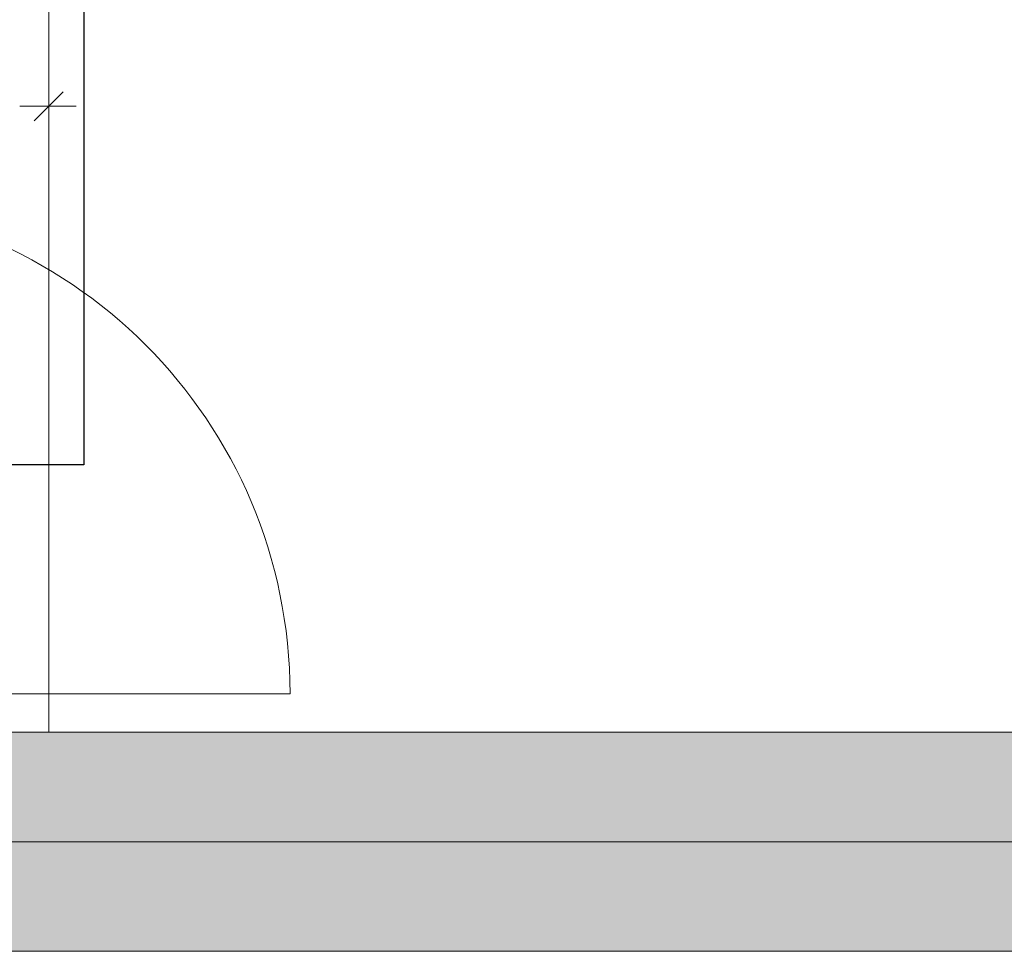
# Model space of a CAD drawing. Extents: x -620 to 300, y 62 to 1112.
# Tile 52 of 53: x -447 to -411, y 605 to 639. Entities that reach past the tile are written whole.
import ezdxf
from ezdxf.lldxf.tags import DXFTag

# ---------------------------------------------------------------- set-up
doc = ezdxf.new("R2010")
doc.units = 0
doc.layers.get('0').update_dxf_attribs({"lineweight": 13})
for name, color, linetype, lineweight, true_color in [('30 -34 Innenwände- 4 Türen_Fenster', 7, 'Continuous', 15, 0x9955ff), ('30 -35 Decken- 1 Konstruktion-Träger- Stahlbeton', 7, 'grob-A06GA1UR8I', 13, 0x33aa00), ('30 -35 Decken- 1 Konstruktion-Träger- Stahlbeton -Ortbeton', 7, 'grob-A06GA1UR8I', 13, 0x33aa00), ('70 -76 Bemaßung- 2 Allgemein', 7, 'Continuous', 5, 0x6666cc), ('E_Leerrohr_Detailnummer', 1, 'Continuous', 25, 0xff0000), ('iwb_Schraffur_Unterzug', 7, 'Continuous', 5, 0xffffcc)]:
    doc.layers.add(name, color=color, linetype=linetype, lineweight=lineweight, true_color=true_color)
doc.layers.add('70 -71 Achsen- 1 Gebäudeachsen', color=7, linetype='STRICHPUNKT2-A06GA1UQ8I', lineweight=18)
tags = doc.linetypes.add('grob-A06GA1UR8I', pattern=[14, 3, -8, 3]).pattern_tags.tags
tags[8:9] = [DXFTag(74, 4), DXFTag(75, 0), DXFTag(340, '0'), DXFTag(46, 0.0), DXFTag(50, 0.0), DXFTag(44, 0.0), DXFTag(45, 0.0)]
tags[6:7] = [DXFTag(74, 4), DXFTag(75, 0), DXFTag(340, '0'), DXFTag(46, 0.0), DXFTag(50, 0.0), DXFTag(44, 0.0), DXFTag(45, 0.0)]
tags[4:5] = [DXFTag(74, 4), DXFTag(75, 0), DXFTag(340, '0'), DXFTag(46, 0.0), DXFTag(50, 0.0), DXFTag(44, 0.0), DXFTag(45, 0.0)]
tags = doc.linetypes.add('STRICHPUNKT2-A06GA1UQ8I', pattern=[12.7, 6.35, -3.175, 0, -3.175]).pattern_tags.tags
tags[10:11] = [DXFTag(74, 4), DXFTag(75, 0), DXFTag(340, '0'), DXFTag(46, 0.0), DXFTag(50, 0.0), DXFTag(44, 0.0), DXFTag(45, 0.0)]
tags[8:9] = [DXFTag(74, 4), DXFTag(75, 0), DXFTag(340, '0'), DXFTag(46, 0.0), DXFTag(50, 0.0), DXFTag(44, 0.0), DXFTag(45, 0.0)]
tags[6:7] = [DXFTag(74, 4), DXFTag(75, 0), DXFTag(340, '0'), DXFTag(46, 0.0), DXFTag(50, 0.0), DXFTag(44, 0.0), DXFTag(45, 0.0)]
tags[4:5] = [DXFTag(74, 4), DXFTag(75, 0), DXFTag(340, '0'), DXFTag(46, 0.0), DXFTag(50, 0.0), DXFTag(44, 0.0), DXFTag(45, 0.0)]

# ---------------------------------------------------------------- blocks, each defined once
blk = doc.blocks.new('Referenz-A06GA1UT8I')
at = {"layer": '30 -34 Innenwände- 4 Türen_Fenster', "color": 0, "linetype": 'grob-A06GA1UR8I', "lineweight": -2, "ltscale": 0.13}
blk.add_line((-454.779, 614.853), (-436.779, 614.853), dxfattribs=at)
blk.add_ellipse((-454.779, 614.853), major_axis=(18, 0), ratio=1, start_param=0, end_param=1.570796, dxfattribs=at)
at = {"layer": '30 -35 Decken- 1 Konstruktion-Träger- Stahlbeton', "color": 0, "lineweight": -2}
for p, q in [((35.421, 613.453), (-451.579, 613.453)), ((35.421, 605.453), (-451.579, 605.453))]:
    blk.add_line(p, q, dxfattribs=at)
at = {"layer": '30 -35 Decken- 1 Konstruktion-Träger- Stahlbeton -Ortbeton', "color": 0, "linetype": 'grob-A06GA1UR8I', "lineweight": -2, "ltscale": 0.13}
for p, q in [((-445.579, 770.453), (-445.579, 613.453)), ((-445.579, 613.453), (-451.579, 613.453))]:
    blk.add_line(p, q, dxfattribs=at)
at = {"layer": '70 -71 Achsen- 1 Gebäudeachsen', "color": 0, "linetype": 'STRICHPUNKT2-A06GA1UQ8I', "lineweight": -2, "ltscale": 0.13}
blk.add_line((-538.631, 609.453), (76.308, 609.453), dxfattribs=at)
at = {"layer": '70 -76 Bemaßung- 2 Allgemein', "color": 0, "linetype": 'Continuous', "lineweight": -2, "ltscale": 0.13}
for p, q in [((-445.048, 636.813), (-446.109, 635.752)), ((-444.579, 636.283), (-446.639, 636.283)), ((-445.579, 633.283), (-445.579, 635.283))]:
    blk.add_line(p, q, dxfattribs=at)
blk = doc.blocks.new('Referenz-A06GA1UV8I')
at = {"layer": 'iwb_Schraffur_Unterzug', "linetype": 'Continuous', "ltscale": 0.13}
for points in [[(-538.631, 613.453), (76.308, 613.453), (76.308, 607.296)], [(-538.631, 613.453), (76.308, 607.296), (-538.631, 609.79)], [(-538.631, 609.79), (76.308, 607.296), (76.308, 605.453)], [(-538.631, 609.79), (76.308, 605.453), (-538.631, 605.453)]]:
    blk.add_solid(points, dxfattribs=at)
blk = doc.blocks.new('Polygon-A06GA1UX8I')
at = {"color": 0, "linetype": 'ByBlock', "lineweight": -2, "ltscale": 0.25}
for p, q in [((-481.8, 646.672), (-444.305, 646.672)), ((-481.8, 623.208), (-481.8, 646.672)), ((-444.305, 646.672), (-444.305, 623.208)), ((-444.305, 623.208), (-481.8, 623.208))]:
    blk.add_line(p, q, dxfattribs=at)

msp = doc.modelspace()

# ---------------------------------------------------------------- block references
at = {"color": 8, "lineweight": 13, "ltscale": 0.13, "true_color": 0x808080}
msp.add_blockref('Referenz-A06GA1UT8I', (0, 0), dxfattribs=at)
at = {"color": 8, "lineweight": 25, "ltscale": 0.25, "true_color": 0x808080}
msp.add_blockref('Referenz-A06GA1UV8I', (0, 0), dxfattribs=at)
at = {"layer": 'E_Leerrohr_Detailnummer', "ltscale": 0.25}
msp.add_blockref('Polygon-A06GA1UX8I', (0, 0), dxfattribs=at)

doc.saveas('drawing.dxf')
